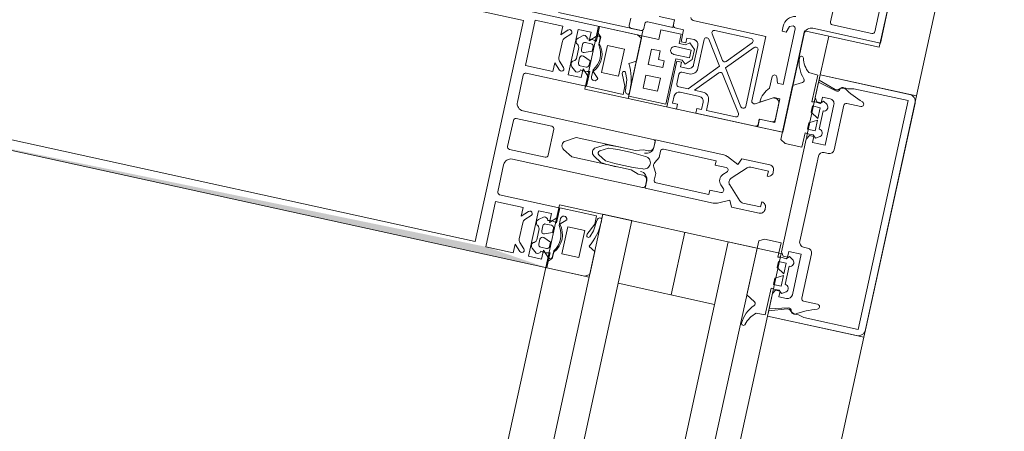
# Model space of a CAD drawing. Header units: metres. Extents: x 233012 to 233264, y 553571 to 554014.
# Tile 112 of 256: x 233196.4819 to 233196.6815, y 553800.9853 to 553801.0686. Entities that reach past the tile are written whole.
import ezdxf

# ---------------------------------------------------------------- set-up
doc = ezdxf.new("R2010")
doc.units = ezdxf.units.M
for name, color, linetype, lineweight in [('A-NL$1A_detailuitwerking', 252, 'Continuous', 5), ('A-NL$1B_3D-modellen_algemeen', 252, 'Continuous', 5), ('A-NL30_stijlen_dorpels-pui', 252, 'Continuous', 5), ('A-NL30_wandopeningen', 252, 'Continuous', 5), ('A-NL38_vlakvullingen-pui', 252, 'Continuous', 5)]:
    doc.layers.add(name, color=color, linetype=linetype, lineweight=lineweight)

# ---------------------------------------------------------------- blocks, each defined once
blk = doc.blocks.new('NLRS_21_CWP_dubbele beglazing_gen_mie - dubbele beglazing_gen-3883190-01_Situatie')
at = {"layer": 'A-NL38_vlakvullingen-pui'}
for p, q in [((0.3915, 0.032), (-0.3915, 0.032)), ((0.3915, 0.026), (0.3915, 0.032)), ((-0.3915, 0.026), (0.3915, 0.026)), ((0.3915, 0.006), (-0.3915, 0.006)), ((0.3915, 0), (0.3915, 0.006)), ((-0.3915, 0), (0.3915, 0))]:
    blk.add_line(p, q, dxfattribs=at)
blk = doc.blocks.new('Rectangular Mullion - NLRS_31_CWM_vliesgevelprofiel bxh 50x200_gen_mie-3883341-01_Situatie')
at = {"layer": 'A-NL30_stijlen_dorpels-pui'}
for p, q in [((233196.58855, 553801.01846), (233196.43271, 553800.30631)), ((233196.58875, 553801.01841), (233196.59734, 553801.01653)), ((233196.6032, 553801.01525), (233196.62274, 553801.01097)), ((233196.63349, 553801.00862), (233196.46782, 553800.25154)), ((233196.48308, 553800.22772), (233196.65303, 553801.00435))]:
    blk.add_line(p, q, dxfattribs=at)
blk = doc.blocks.new('NLRS_31_WI_CWP_aluminium raam_gen_mie - AWS 65 BS kiep-2839039-01_Situatie')
at = {"layer": 'A-NL$1A_detailuitwerking'}
for p, q in [((-0.274, 0.03445), (-0.274, 0.03245)), ((-0.272, 0.03495), (-0.2735, 0.03495)), ((-0.275, 0.032), (-0.2875, 0.032)), ((-0.2875, 0.032), (-0.2875, 0.0243)), ((-0.275, 0.0285), (-0.275, 0.032)), ((-0.2735, 0.03195), (-0.2725, 0.03195)), ((-0.272, 0.03145), (-0.272, 0.02627)), ((-0.2853, 0.0295), (-0.2826, 0.0295)), ((-0.2853, 0.0265), (-0.2853, 0.0295)), ((-0.2826, 0.0295), (-0.2826, 0.0265)), ((-0.2804, 0.0265), (-0.2804, 0.0295)), ((-0.2804, 0.0295), (-0.2772, 0.0295)), ((-0.2772, 0.0295), (-0.2772, 0.0277)), ((-0.273, 0.0285), (-0.275, 0.0285)), ((-0.273, 0.0243), (-0.273, 0.0285)), ((-0.27042, 0.02627), (-0.27042, 0.02945)), ((-0.2826, 0.0265), (-0.2853, 0.0265)), ((-0.279, 0.0265), (-0.2804, 0.0265)), ((-0.2772, 0.0277), (-0.279, 0.0277)), ((-0.279, 0.0277), (-0.279, 0.0265)), ((-0.272, 0.02627), (-0.27042, 0.02627)), ((-0.27039, 0.02624), (-0.2715, 0.02624)), ((-0.2785, 0.024), (-0.288, 0.024)), ((-0.288, 0.024), (-0.288, 0.022)), ((-0.2875, 0.0243), (-0.2781, 0.0243)), ((-0.2785, 0.023), (-0.2785, 0.024)), ((-0.2781, 0.0243), (-0.2781, 0.023)), ((-0.2773, 0.0216), (-0.2773, 0.0249)), ((-0.2757, 0.0249), (-0.2757, 0.0216)), ((-0.2749, 0.023), (-0.2749, 0.0243)), ((-0.2749, 0.0243), (-0.273, 0.0243)), ((-0.272, 0.024), (-0.2745, 0.024)), ((-0.2745, 0.024), (-0.2745, 0.023)), ((-0.272, 0.02574), (-0.272, 0.024)), ((-0.288, 0.022), (-0.287, 0.022)), ((-0.287, 0.022), (-0.287, 0.023)), ((-0.287, 0.023), (-0.2855, 0.023)), ((-0.2845, 0.022), (-0.2845, 0.018)), ((-0.2835, 0.02055), (-0.2835, 0.0225)), ((-0.283, 0.023), (-0.281, 0.023)), ((-0.2805, 0.0225), (-0.2805, 0.021)), ((-0.2795, 0.0215), (-0.2795, 0.023)), ((-0.2795, 0.023), (-0.2785, 0.023)), ((-0.2781, 0.023), (-0.27871, 0.02219)), ((-0.27871, 0.02219), (-0.27753, 0.021)), ((-0.27547, 0.021), (-0.27429, 0.02219)), ((-0.27429, 0.02219), (-0.2749, 0.023)), ((-0.2745, 0.023), (-0.2735, 0.023)), ((-0.2735, 0.023), (-0.2735, 0.0215)), ((-0.2698, 0.0074), (-0.2698, 0.02224)), ((-0.27766, 0.0153), (-0.2835, 0.02055)), ((-0.2745, 0.0205), (-0.2785, 0.0205)), ((-0.27753, 0.021), (-0.27547, 0.021)), ((-0.2757, 0.0216), (-0.2773, 0.0216)), ((-0.287, 0.018), (-0.288, 0.018)), ((-0.288, 0.018), (-0.288, 0.00566)), ((-0.287, 0.017), (-0.287, 0.018)), ((-0.2835, 0.01749), (-0.2835, 0.01921)), ((-0.2835, 0.01921), (-0.27899, 0.01515)), ((-0.279, 0.0195), (-0.27307, 0.0195)), ((-0.27279, 0.01859), (-0.27766, 0.0153)), ((-0.27637, 0.01497), (-0.27158, 0.0182)), ((-0.2855, 0.017), (-0.287, 0.017)), ((-0.287, 0.00994), (-0.287, 0.016)), ((-0.287, 0.016), (-0.285, 0.016)), ((-0.2708, 0.01778), (-0.2708, 0.01024)), ((-0.27905, 0.01436), (-0.28622, 0.00953)), ((-0.28475, 0.00931), (-0.27775, 0.01403)), ((-0.27775, 0.01403), (-0.27247, 0.00927)), ((-0.27163, 0.00987), (-0.27642, 0.01418)), ((-0.2728, 0.0084), (-0.28447, 0.0084)), ((-0.28171, 0.00349), (-0.28354, 0.00665)), ((-0.28311, 0.0074), (-0.2698, 0.0074)), ((-0.28642, 0.00513), (-0.288, 0.00513)), ((-0.288, 0.00513), (-0.288, -0.00005)), ((-0.2875, 0.00516), (-0.28639, 0.00516)), ((-0.28642, 0.00195), (-0.28642, 0.00513)), ((-0.28639, 0.00516), (-0.28639, 0.00246)), ((-0.283, 0.00576), (-0.2815, 0.00315)), ((-0.27745, 0.00445), (-0.27983, 0.00445)), ((-0.267, 0.00445), (-0.26802, 0.00445)), ((-0.26802, 0.00445), (-0.26802, 0.0036)), ((-0.2815, 0.00315), (-0.2815, 0.00195)), ((-0.2785, 0.00311), (-0.27728, 0.0035)), ((-0.2785, 0.00195), (-0.2785, 0.00311)), ((-0.26802, 0.0036), (-0.26678, 0.0032)), ((-0.26678, 0.0032), (-0.2665, 0.00245)), ((-0.2815, 0.00195), (-0.28642, 0.00195)), ((-0.28589, 0.00196), (-0.28241, 0.00196)), ((-0.267, 0.00195), (-0.2785, 0.00195)), ((-0.288, -0.00005), (-0.2676, -0.00005)), ((-0.2661, -0.00155), (-0.2661, -0.01555)), ((-0.2646, -0.01345), (-0.2646, -0.00525)), ((-0.2641, -0.00475), (-0.2559, -0.00475)), ((-0.2559, -0.01395), (-0.2641, -0.01395)), ((-0.2661, -0.01555), (-0.207, -0.01555))]:
    blk.add_line(p, q, dxfattribs=at)
for centre, major_axis, start_param, end_param in [((-0.2735, 0.03445), (0.000191, 0.000462), 0.3927, 1.963497), ((-0.2735, 0.03245), (0.000473, 0.000162), 2.811071, 4.381868), ((-0.2725, 0.03145), (0.000301, 0.000399), 5.358637, 6.929434), ((-0.2715, 0.02574), (0.000031, 0.000499), 0.062177, 1.632974), ((-0.2765, 0.0249), (-0.00061, 0.000517), 3.844416, 6.986009), ((-0.2855, 0.022), (0.000331, 0.000944), 5.04976, 6.620556), ((-0.283, 0.0225), (-0.000394, 0.000308), 5.375248, 6.946094), ((-0.281, 0.0225), (-0.000288, 0.000409), 4.098528, 5.669274), ((-0.2688, 0.02226), (-0.000191, 0.000982), 0.330959, 1.396175), ((-0.279, 0.021), (0.00146, 0.00034), 2.909769, 4.480565), ((-0.2785, 0.0215), (-0.000997, 0.000082), 0.082574, 1.653371), ((-0.2745, 0.0215), (0.000667, 0.000745), 3.871667, 5.442454), ((-0.2855, 0.018), (-0.00016, 0.000987), 2.980717, 4.551514), ((-0.27307, 0.019), (-0.000023, 0.000499), 3.689675, 6.237855), ((-0.2713, 0.01778), (-0.000318, 0.000386), 4.022984, 6.187192), ((-0.285, 0.0175), (0.00017, 0.00149), 3.257138, 4.823517), ((-0.27933, 0.01478), (-0.000371, 0.000335), 2.899634, 4.714777), ((-0.27609, 0.01455), (-0.000054, 0.000497), 0.484658, 2.2998), ((-0.2713, 0.01024), (0.000292, 0.000406), 3.033077, 5.336911), ((-0.2865, 0.00994), (0.000118, 0.000486), 1.808067, 3.972275), ((-0.28447, 0.0089), (-0.000431, 0.000253), 5.835955, 8.384135), ((-0.2728, 0.0089), (-0.000146, 0.000478), 2.845203, 5.253757), ((-0.28311, 0.0069), (-0.000499, 0.000023), 4.757921, 6.852316), ((-0.2875, 0.00566), (-0.000231, 0.000443), 1.090769, 2.661549), ((-0.28306, 0.0011), (-0.00032, 0.00465), 5.447078, 6.201814), ((-0.2775, 0.00395), (0.000407, 0.000294), 4.552354, 7.132121), ((-0.267, 0.00195), (-0.0023, 0.00099), 3.716713, 5.120062), ((-0.28589, 0.00246), (0.000462, 0.000191), 2.748824, 4.31976), ((-0.28256, 0.00295), (-0.000971, 0.000241), 1.956593, 3.955787), ((-0.267, 0.00245), (0.000468, 0.000175), 4.354497, 5.925334), ((-0.2676, -0.00155), (-0.00106, 0.00106), 3.92699, 5.497787), ((-0.2641, -0.00525), (-0.000354, 0.000354), 5.497786, 7.068583), ((-0.2641, -0.01345), (-0.000105, 0.000489), 1.360087, 2.930883)]:
    blk.add_ellipse(centre, major_axis=major_axis, ratio=1, start_param=start_param, end_param=end_param, dxfattribs=at)
at = {"layer": 'A-NL30_wandopeningen'}
for p, q in [((-0.274, 0.0495), (-0.274, 0.032)), ((-0.274, 0.032), (-0.288, 0.032)), ((-0.288, 0.032), (-0.288, 0)), ((-0.288, 0), (-0.267, 0)), ((-0.267, 0), (-0.267, -0.0155)), ((-0.267, -0.0155), (-0.2065, -0.0155))]:
    blk.add_line(p, q, dxfattribs=at)
blk = doc.blocks.new('Rectangular Mullion - NLRS_31_CWM_vliesgevelprofiel bxh 50x200_gen_mie-2811612-01_Situatie')
at = {"layer": 'A-NL30_stijlen_dorpels-pui'}
for p, q in [((233203.5898, 553832.70425), (233203.70738, 553833.24153)), ((233203.53412, 553832.71643), (233203.52553, 553832.71831)), ((233203.57198, 553832.71634), (233203.57027, 553832.70852))]:
    blk.add_line(p, q, dxfattribs=at)
blk = doc.blocks.new('Rectangular Mullion - vliesgevelprofiel_gen_bxh200x50-V52-01_Situatie')
at = {"layer": 'A-NL30_stijlen_dorpels-pui'}
blk.add_hatch(color=256, dxfattribs=at).paths.add_polyline_path([(-0.025, 0.0408), (-0.0235, 0.0538), (-0.025, 0.1735)])
at = {"layer": 'A-NL$1A_detailuitwerking'}
for p, q in [((-0.025, 0.1735), (-0.025, 0.0408)), ((0.025, 0.0408), (0.025, 0.1735)), ((-0.0229, 0.0561), (-0.0229, 0.1692)), ((0.0229, 0.1692), (0.0229, 0.0561)), ((0.0229, 0.0561), (-0.0229, 0.0561)), ((-0.0235, 0.0481), (-0.0235, 0.0538)), ((-0.0235, 0.0538), (-0.0141, 0.0538)), ((-0.0141, 0.0538), (-0.0141, 0.0481)), ((-0.0126, 0.0413), (-0.0126, 0.0533)), ((-0.0121, 0.0538), (-0.0065, 0.0538)), ((-0.005, 0.0523), (-0.005, 0.0253)), ((-0.0032, 0.0459), (-0.0032, 0.0533)), ((-0.0027, 0.0538), (0.0027, 0.0538)), ((0.0032, 0.0533), (0.0032, 0.0459)), ((0.005, 0.0253), (0.005, 0.0523)), ((0.0065, 0.0538), (0.0121, 0.0538)), ((0.0126, 0.0533), (0.0126, 0.0413)), ((0.0141, 0.0481), (0.0141, 0.0538)), ((0.0141, 0.0538), (0.0235, 0.0538)), ((0.0235, 0.0538), (0.0235, 0.0481)), ((-0.0217, 0.0481), (-0.0235, 0.0481)), ((-0.02295, 0.04685), (-0.0217, 0.0481)), ((-0.0141, 0.0481), (-0.0159, 0.0481)), ((-0.0159, 0.0481), (-0.01465, 0.04685)), ((0.0159, 0.0481), (0.0141, 0.0481)), ((0.01465, 0.04685), (0.0159, 0.0481)), ((0.0235, 0.0481), (0.0217, 0.0481)), ((0.0217, 0.0481), (0.02295, 0.04685)), ((-0.02118, 0.04721), (-0.02224, 0.04615)), ((-0.01713, 0.0475), (-0.02047, 0.0475)), ((-0.01536, 0.04615), (-0.01642, 0.04721)), ((0.01642, 0.04721), (0.01536, 0.04615)), ((0.02047, 0.0475), (0.01713, 0.0475)), ((0.02224, 0.04615), (0.02118, 0.04721)), ((-0.0235, 0.0422), (-0.0235, 0.0449)), ((-0.0235, 0.0449), (-0.0141, 0.0449)), ((-0.02176, 0.04451), (-0.02258, 0.04354)), ((-0.01765, 0.044), (-0.01995, 0.044)), ((-0.01502, 0.04354), (-0.01585, 0.04452)), ((-0.0141, 0.0449), (-0.0141, 0.0422)), ((0.0027, 0.0454), (-0.0027, 0.0454)), ((0.0141, 0.0422), (0.0141, 0.0449)), ((0.0141, 0.0449), (0.0235, 0.0449)), ((0.01585, 0.04452), (0.01502, 0.04354)), ((0.01995, 0.044), (0.01765, 0.044)), ((0.02258, 0.04354), (0.02176, 0.04451)), ((0.0235, 0.0449), (0.0235, 0.0422)), ((-0.0217, 0.0422), (-0.0235, 0.0422)), ((-0.0231, 0.0408), (-0.0217, 0.0422)), ((-0.0212, 0.0417), (-0.0212, 0.0429)), ((-0.0207, 0.0434), (-0.01965, 0.0434)), ((-0.01918, 0.0427), (-0.01979, 0.0412)), ((-0.01781, 0.0412), (-0.01842, 0.0427)), ((-0.01795, 0.0434), (-0.0169, 0.0434)), ((-0.0164, 0.0429), (-0.0164, 0.0417)), ((-0.0141, 0.0422), (-0.0159, 0.0422)), ((-0.0159, 0.0422), (-0.0145, 0.0408)), ((-0.002, 0.04064), (-0.00087, 0.0426)), ((0.00087, 0.0426), (0.002, 0.04064)), ((0.0159, 0.0422), (0.0141, 0.0422)), ((0.0145, 0.0408), (0.0159, 0.0422)), ((0.0164, 0.0417), (0.0164, 0.0429)), ((0.0169, 0.0434), (0.01795, 0.0434)), ((0.01842, 0.0427), (0.01781, 0.0412)), ((0.01979, 0.0412), (0.01918, 0.0427)), ((0.01965, 0.0434), (0.0207, 0.0434)), ((0.0212, 0.0429), (0.0212, 0.0417)), ((0.0235, 0.0422), (0.0217, 0.0422)), ((0.0217, 0.0422), (0.0231, 0.0408)), ((-0.025, 0.0408), (-0.0231, 0.0408)), ((-0.02365, 0.0408), (-0.025, 0.0408)), ((-0.025, 0.0408), (-0.025, 0.0329)), ((-0.02295, 0.0401), (-0.02365, 0.0408)), ((-0.02191, 0.0408), (-0.02296, 0.0408)), ((-0.0216, 0.0401), (-0.02295, 0.0401)), ((-0.02278, 0.0402), (-0.02138, 0.04014)), ((-0.01979, 0.0412), (-0.0207, 0.0412)), ((-0.0169, 0.0412), (-0.01781, 0.0412)), ((-0.01615, 0.0402), (-0.0147, 0.0402)), ((-0.01464, 0.0389), (-0.01584, 0.0401)), ((-0.0126, 0.0408), (-0.01569, 0.0408)), ((-0.0145, 0.0408), (-0.0131, 0.0408)), ((-0.0126, 0.0332), (-0.0126, 0.0408)), ((-0.002, 0.0283), (-0.002, 0.04064)), ((0.002, 0.04064), (0.002, 0.0283)), ((0.01569, 0.0408), (0.0126, 0.0408)), ((0.0126, 0.0408), (0.0126, 0.0332)), ((0.0131, 0.0408), (0.0145, 0.0408)), ((0.01584, 0.0401), (0.01464, 0.0389)), ((0.0147, 0.0402), (0.01615, 0.0402)), ((0.01781, 0.0412), (0.0169, 0.0412)), ((0.0207, 0.0412), (0.01979, 0.0412)), ((0.02138, 0.04014), (0.02278, 0.0402)), ((0.02295, 0.0401), (0.0216, 0.0401)), ((0.02296, 0.0408), (0.02191, 0.0408)), ((0.02365, 0.0408), (0.02295, 0.0401)), ((0.0231, 0.0408), (0.025, 0.0408)), ((0.025, 0.0408), (0.02365, 0.0408)), ((0.025, 0.0329), (0.025, 0.0408)), ((-0.0216, 0.0384), (-0.016, 0.0384)), ((-0.0216, 0.0349), (-0.0216, 0.0384)), ((-0.016, 0.0384), (-0.016, 0.0349)), ((0.016, 0.0349), (0.016, 0.0384)), ((0.016, 0.0384), (0.0216, 0.0384)), ((0.0216, 0.0384), (0.0216, 0.0349)), ((-0.00085, 0.03632), (-0.00187, 0.03455)), ((0.00187, 0.03455), (0.00087, 0.03629)), ((-0.016, 0.0349), (-0.0216, 0.0349)), ((-0.01671, 0.03427), (-0.0143, 0.0332)), ((-0.00133, 0.03379), (-0.00042, 0.03536)), ((0.00043, 0.03534), (0.00133, 0.03379)), ((0.0143, 0.0332), (0.01671, 0.03427)), ((0.0216, 0.0349), (0.016, 0.0349)), ((-0.025, 0.0329), (-0.02448, 0.032)), ((-0.02448, 0.032), (-0.01972, 0.032)), ((-0.01972, 0.032), (-0.01894, 0.03336)), ((-0.01567, 0.03312), (-0.01701, 0.03364)), ((-0.01349, 0.0329), (-0.01567, 0.03312)), ((-0.0143, 0.0332), (-0.0126, 0.0332)), ((-0.01371, 0.032), (-0.01292, 0.032)), ((0.0126, 0.0332), (0.0143, 0.0332)), ((0.01292, 0.032), (0.01371, 0.032)), ((0.01567, 0.03312), (0.01349, 0.0329)), ((0.01701, 0.03364), (0.01567, 0.03312)), ((0.01894, 0.03336), (0.01972, 0.032)), ((0.01972, 0.032), (0.02448, 0.032)), ((0.02448, 0.032), (0.025, 0.0329)), ((-0.0025, 0.02675), (-0.002, 0.0283)), ((0.002, 0.0283), (0.0025, 0.02675)), ((-0.0025, 0.0258), (-0.0025, 0.02675)), ((0.0025, 0.02675), (0.0025, 0.0258)), ((-0.00342, 0.02479), (-0.005, 0.02479)), ((-0.005, 0.02479), (-0.005, 0.01066)), ((-0.0045, 0.0248), (-0.0035, 0.0248)), ((-0.00165, 0.02331), (-0.00048, 0.02398)), ((0.0005, 0.02397), (0.00165, 0.02331)), ((0.005, 0.02479), (0.00342, 0.02479)), ((0.0035, 0.0248), (0.0045, 0.0248)), ((0.005, 0.01066), (0.005, 0.02479)), ((-0.0035, 0.0119), (-0.0035, 0.02281)), ((-0.003, 0.02331), (-0.00165, 0.02331)), ((0.00165, 0.02331), (0.003, 0.02331)), ((0.0035, 0.02281), (0.0035, 0.0119)), ((-0.0026, 0.0119), (-0.0035, 0.0119)), ((-0.0026, 0.00962), (-0.0026, 0.0119)), ((0.0035, 0.0119), (0.0026, 0.0119)), ((0.0026, 0.0119), (0.0026, 0.00962)), ((-0.00481, 0.00982), (-0.00372, 0.00747)), ((-0.00341, 0.00546), (-0.00071, 0.00816)), ((-0.00106, 0.00994), (-0.00175, 0.00925)), ((0.00071, 0.00816), (0.00341, 0.00546)), ((0.00175, 0.00925), (0.00106, 0.00994)), ((0.00372, 0.00747), (0.00481, 0.00982)), ((-0.00372, 0.00747), (-0.005, 0.00688)), ((-0.005, 0.00688), (-0.005, 0.0011)), ((0.005, 0.00688), (0.00372, 0.00747)), ((0.005, 0.0011), (0.005, 0.00688)), ((-0.0037, 0.0011), (-0.0037, 0.00475)), ((0.0037, 0.00475), (0.0037, 0.0011)), ((-0.02168, 0), (-0.02273, -0.00181)), ((-0.01051, 0), (-0.02168, 0)), ((-0.0099, -0.00106), (-0.01051, 0)), ((-0.00265, 0.0011), (-0.0037, 0.0011)), ((0.0037, 0.0011), (0.00265, 0.0011)), ((0.01051, 0), (0.0099, -0.00106)), ((0.02168, 0), (0.01051, 0)), ((0.02273, -0.00181), (0.02168, 0)), ((-0.0099, -0.0045), (-0.0099, -0.00106)), ((0.0099, -0.00106), (0.0099, -0.0045)), ((-0.02494, -0.00266), (-0.02485, -0.0045)), ((0.02485, -0.0045), (0.02494, -0.00266)), ((-0.0239, -0.005), (-0.025, -0.005)), ((-0.025, -0.005), (-0.025, -0.0235)), ((-0.02485, -0.0045), (-0.01932, -0.0045)), ((-0.02273, -0.00858), (-0.0239, -0.005)), ((-0.0203, -0.005), (-0.0235, -0.005)), ((-0.0235, -0.005), (-0.0225, -0.00875)), ((-0.0195, -0.00548), (-0.0203, -0.005)), ((-0.0195, -0.0064), (-0.0195, -0.00548)), ((-0.0185, -0.0064), (-0.0185, -0.0048)), ((-0.0185, -0.0048), (-0.0172, -0.0048)), ((-0.0172, -0.0048), (-0.01628, -0.0064)), ((-0.01592, -0.0064), (-0.015, -0.0048)), ((-0.015, -0.0048), (-0.0137, -0.0048)), ((-0.0137, -0.0048), (-0.0137, -0.0064)), ((-0.01288, -0.0045), (-0.0099, -0.0045)), ((-0.0117, -0.005), (-0.0125, -0.00548)), ((-0.0125, -0.00548), (-0.0125, -0.0064)), ((0, -0.005), (-0.0117, -0.005)), ((0.0117, -0.005), (0, -0.005)), ((0.0099, -0.0045), (0.01288, -0.0045)), ((0.0125, -0.00548), (0.0117, -0.005)), ((0.0125, -0.0064), (0.0125, -0.00548)), ((0.0137, -0.0064), (0.0137, -0.0048)), ((0.0137, -0.0048), (0.015, -0.0048)), ((0.015, -0.0048), (0.01592, -0.0064)), ((0.01628, -0.0064), (0.0172, -0.0048)), ((0.0172, -0.0048), (0.0185, -0.0048)), ((0.0185, -0.0048), (0.0185, -0.0064)), ((0.01932, -0.0045), (0.02485, -0.0045)), ((0.0203, -0.005), (0.0195, -0.00548)), ((0.0195, -0.00548), (0.0195, -0.0064)), ((0.0235, -0.005), (0.0203, -0.005)), ((0.0225, -0.00875), (0.0235, -0.005)), ((0.0239, -0.005), (0.02273, -0.00858)), ((0.025, -0.005), (0.0239, -0.005)), ((0.025, -0.0235), (0.025, -0.005)), ((-0.0207, -0.008), (-0.0207, -0.0064)), ((-0.0207, -0.0064), (-0.0195, -0.0064)), ((-0.01935, -0.00621), (-0.01994, -0.0068)), ((-0.01994, -0.0068), (-0.0194, -0.00764)), ((-0.01628, -0.0064), (-0.0185, -0.0064)), ((-0.01798, -0.00712), (-0.01422, -0.00712)), ((-0.0137, -0.0064), (-0.01592, -0.0064)), ((-0.01226, -0.0068), (-0.01285, -0.00621)), ((-0.0128, -0.00764), (-0.01226, -0.0068)), ((-0.0125, -0.0064), (-0.0113, -0.0064)), ((-0.0113, -0.0064), (-0.0113, -0.009)), ((0.0113, -0.009), (0.0113, -0.0064)), ((0.0113, -0.0064), (0.0125, -0.0064)), ((0.01285, -0.00621), (0.01226, -0.0068)), ((0.01226, -0.0068), (0.0128, -0.00764)), ((0.01592, -0.0064), (0.0137, -0.0064)), ((0.01422, -0.00712), (0.01798, -0.00712)), ((0.0185, -0.0064), (0.01628, -0.0064)), ((0.01994, -0.0068), (0.01935, -0.00621)), ((0.0194, -0.00764), (0.01994, -0.0068)), ((0.0195, -0.0064), (0.0207, -0.0064)), ((0.0207, -0.0064), (0.0207, -0.008)), ((-0.0113, -0.009), (-0.0197, -0.009)), ((-0.0098, -0.01), (-0.0098, -0.00915)), ((-0.0088, -0.00815), (0, -0.00815)), ((0, -0.00815), (0.0088, -0.00815)), ((0.0098, -0.00915), (0.0098, -0.01)), ((0.0197, -0.009), (0.0113, -0.009)), ((-0.0237, -0.01224), (-0.0234, -0.01106)), ((-0.0205, -0.0144), (-0.0205, -0.0115)), ((-0.02, -0.011), (-0.0108, -0.011)), ((0.0108, -0.011), (0.02, -0.011)), ((0.0205, -0.0115), (0.0205, -0.0144)), ((0.0234, -0.01106), (0.0237, -0.01224)), ((-0.0237, -0.0235), (-0.0237, -0.01224)), ((0.0237, -0.01224), (0.0237, -0.0235)), ((0.0237, -0.0235), (-0.0237, -0.0235)), ((-0.0235, -0.025), (0.0235, -0.025))]:
    blk.add_line(p, q, dxfattribs=at)
for centre, radius, start, end in [((-0.04794, 0.03017), 0.05, 1.4173, 5.0304), ((0.04794, 0.03017), 0.0494, 175.7977, 184.735), ((-0.04794, 0.03017), 0.0494, 355.265, 4.2023), ((-0.04048, -0.0208), 0.02, 18.18, 31.3119)]:
    blk.add_arc(centre, radius, start, end, dxfattribs=at)
for centre, major_axis, start_param, end_param in [((-0.0121, 0.0533), (0.000438, 0.000241), 1.068763, 2.639559), ((-0.0065, 0.0523), (0.00106, 0.00106), 5.497787, 7.068583), ((-0.0027, 0.0533), (0.000417, 0.000275), 0.987844, 2.55864), ((0.0027, 0.0533), (0.000479, 0.000145), 5.989184, 7.55998), ((0.0065, 0.0523), (0.00145, 0.00038), 1.314602, 2.885398), ((0.0121, 0.0533), (0.0005, 0.000018), 6.247532, 7.818328), ((-0.02259, 0.0465), (0.00015, 0.000477), 1.089743, 4.231336), ((-0.02047, 0.0465), (-0.000747, 0.000665), 5.439233, 6.224631), ((-0.01713, 0.0465), (0.000949, 0.000316), 0.463648, 1.249046), ((-0.01501, 0.0465), (0.000009, 0.0005), 2.374704, 5.516297), ((0.01501, 0.0465), (-0.00008, 0.000494), 0.624523, 3.766116), ((0.01713, 0.0465), (0.000973, 0.00023), 1.338972, 2.124371), ((0.02047, 0.0465), (-0.00099, 0.000139), 4.066141, 4.851539), ((0.02259, 0.0465), (-0.000218, 0.00045), 1.904941, 5.046534), ((-0.02115, 0.044), (0.00074, 0.000305), 0.481671, 2.052467), ((-0.01976, 0.0449), (0.000871, 0.000312), 3.119136, 4.159926), ((-0.01784, 0.0449), (0.000078, 0.000922), 3.434707, 4.475497), ((-0.01645, 0.044), (-0.000794, 0.000098), 3.979138, 5.533029), ((-0.0027, 0.0459), (-0.000101, 0.00049), 1.36835, 2.939147), ((0.0027, 0.0459), (0.000069, 0.000495), 3.280743, 4.851539), ((0.01645, 0.044), (-0.0008, 0.000022), 4.041581, 5.595472), ((0.01784, 0.0449), (0.000925, 0.000023), 3.437778, 4.478568), ((0.01976, 0.0449), (-0.000787, 0.000486), 2.332935, 3.373724), ((0.02115, 0.044), (-0.000777, 0.000191), 4.080745, 5.651541), ((-0.02181, 0.04343), (-0.00042, 0.000656), 0.855684, 2.323661), ((-0.01896, 0.04189), (-0.0029, 0.00121), 0.143822, 0.749382), ((-0.0207, 0.0429), (0.000191, 0.000462), 0.392699, 1.963495), ((-0.01965, 0.04289), (0.00029, 0.000418), 4.931333, 6.889198), ((-0.01795, 0.04289), (0, 0.000509), 0, 1.957866), ((-0.0169, 0.0429), (0.000178, 0.000467), 5.07571, 6.646506), ((-0.01864, 0.04189), (-0.00309, 0.00055), 2.965091, 3.571207), ((-0.01579, 0.04343), (-0.000096, 0.000774), 3.265663, 4.733634), ((0, 0.0421), (-0.001, 0.00003), 3.695167, 5.789562), ((0.01579, 0.04343), (-0.000361, 0.000691), 0.944564, 2.412535), ((0.01864, 0.04189), (-0.00309, 0.00057), 6.211958, 6.818073), ((0.0169, 0.0429), (-0.000077, 0.000494), 6.128334, 7.69913), ((0.01795, 0.04289), (0.000463, 0.00021), 5.470133, 7.427998), ((0.01965, 0.04289), (0.000384, 0.000334), 0.854261, 2.812127), ((0.0207, 0.0429), (-0.000236, 0.000441), 4.220992, 5.791788), ((0.01896, 0.04189), (-0.00313, 0.00029), 2.882626, 3.488186), ((0.02181, 0.04343), (-0.000764, 0.000153), 2.016696, 3.484673), ((-0.02277, 0.04053), (-0.000272, 0.000187), 5.926495, 8.415104), ((-0.01872, 0.04337), (-0.00275, 0.00338), 1.737235, 3.180711), ((-0.0188, 0.04371), (0.00421, 0.00128), 3.790712, 5.063531), ((-0.0207, 0.0417), (0, 0.0005), 1.570796, 3.141593), ((-0.0169, 0.0417), (0.000224, 0.000447), 3.60524, 5.176037), ((-0.0147, 0.03955), (0.000532, 0.000373), 4.187828, 7.242969), ((-0.0131, 0.0413), (0.000491, 0.000095), 4.522136, 6.092932), ((0.0131, 0.0413), (0.000045, 0.000498), 1.660723, 3.231519), ((0.0147, 0.03955), (0.000479, 0.000439), 0.828624, 3.883765), ((0.01872, 0.04337), (0.00408, 0.00154), 3.629782, 5.073258), ((0.0188, 0.04371), (-0.00406, 0.00169), 1.318109, 2.590928), ((0.0169, 0.0417), (0.000224, 0.000447), 2.034444, 3.60524), ((0.0207, 0.0417), (-0.000199, 0.000459), 2.73277, 4.303566), ((0.02277, 0.04053), (0.000011, 0.00033), 3.214304, 5.702913), ((0, 0.03579), (-0.000551, 0.000835), 4.652438, 6.72012), ((-0.01685, 0.03395), (0.000208, 0.000281), 0.218792, 3.289317), ((0.04794, 0.03017), (0.02632, 0.04251), 2.037369, 2.10043), ((0, 0.03509), (0.000492, 0.000091), 0.340637, 2.397257), ((0.01685, 0.03395), (0.000051, 0.000346), 3.778279, 6.848805), ((-0.01371, 0.0427), (-0.00373, 0.01003), 2.275457, 2.785703), ((-0.01344, 0.0323), (0.000476, 0.000365), 5.105496, 7.288456), ((0.01344, 0.0323), (-0.000526, 0.000289), 5.127272, 7.310232), ((0.01371, 0.0427), (0.00589, 0.00893), 3.724545, 4.234792), ((-0.00342, 0.02629), (0.00085, 0.00123), 3.746317, 5.392409), ((0, 0.02609), (-0.000916, 0.000916), 0.784951, 2.35613), ((0, 0.02609), (0.000916, 0.000916), 3.926865, 5.498043), ((0.00342, 0.02629), (0.00106, 0.00106), 2.280898, 3.926991), ((-0.0045, 0.0253), (-0.000073, 0.000495), 1.425068, 2.995864), ((-0.0035, 0.0258), (-0.000759, 0.000651), 2.27987, 3.850666), ((0, 0.0231), (0.00026, 0.000968), 6.024039, 7.050589), ((0.0035, 0.0258), (0.000894, 0.000447), 2.677945, 4.248741), ((0.0045, 0.0253), (0.000491, 0.000095), 4.522136, 6.092932), ((-0.003, 0.02281), (0.000094, 0.000491), 0.190253, 1.761049), ((0.003, 0.02281), (0.000094, 0.000491), 4.902642, 6.473438), ((-0.003, 0.01066), (-0.00168, 0.00109), 0.576286, 1.012179), ((0, 0.00888), (-0.00064, 0.00136), 5.844841, 6.63087), ((0, 0.00888), (0.00106, 0.00106), 0, 0.786029), ((0.003, 0.01066), (0.00136, 0.00146), 5.026291, 5.462185), ((-0.0021, 0.0096), (-0.000133, 0.000482), 1.269335, 3.656781), ((0, 0.00745), (-0.000995, 0.000098), 4.810157, 5.59648), ((0, 0.00745), (-0.0009, 0.000435), 4.377786, 5.16411), ((0.0021, 0.0096), (0.000017, 0.0005), 2.390403, 4.777849), ((-0.0027, 0.00475), (0.000973, 0.00023), 2.124361, 2.909769), ((0.0027, 0.00475), (-0.000433, 0.000901), 4.264357, 5.049764), ((-0.004, 0.0011), (-0.000851, 0.000526), 0.553574, 2.300346), ((-0.00365, 0.0011), (-0.000689, 0.000725), 2.206027, 3.952898), ((0.00365, 0.0011), (0.000954, 0.000301), 2.836182, 4.583053), ((0.004, 0.0011), (-0.000238, 0.000971), 2.725757, 4.472529), ((-0.0275, -0.00055), (-0.000179, 0.000356), 5.816041, 8.699377), ((-0.0289, -0.00585), (0.0019, 0.00472), 5.774591, 6.407606), ((-0.02788, -0.0064), (-0.0034, 0.00526), 4.937872, 5.648125), ((-0.02316, -0.00156), (-0.00002, 0.0005), 2.315222, 4.147817), ((0.02316, -0.00156), (0.000115, 0.000487), 2.326219, 4.158815), ((0.02788, -0.0064), (0.006, 0.00179), 1.341626, 2.05188), ((0.0289, -0.00585), (0.00507, 0.00044), 1.742832, 2.375847), ((0.0275, -0.00055), (-0.000114, 0.000382), 3.109846, 5.993182), ((-0.01363, -0.00548), (-0.00565, 0.00119), 0.037592, 0.33537), ((-0.01857, -0.00548), (-0.0054, 0.00202), 3.371602, 3.66938), ((0.01857, -0.00548), (0.00385, 0.0043), 2.132148, 2.429925), ((0.01363, -0.00548), (-0.00521, 0.00247), 3.45679, 3.754568), ((-0.01878, -0.00712), (0.000752, 0.000274), 3.490658, 5.934119), ((-0.01342, -0.00712), (-0.000545, 0.000585), 0.821052, 3.264513), ((0.01342, -0.00712), (-0.000725, 0.000338), 1.134464, 3.577925), ((0.01878, -0.00712), (-0.000545, 0.000585), 0.821052, 3.264513), ((-0.02131, -0.01064), (-0.00021, 0.00212), 0.853429, 1.671043), ((-0.02288, -0.01009), (-0.000186, 0.000572), 6.098445, 8.08587), ((-0.0234, -0.0088), (0.000392, 0.00058), 4.259893, 5.620941), ((-0.02306, -0.00891), (-0.000567, 0.000163), 2.039914, 3.694817), ((-0.0197, -0.008), (-0.000984, 0.000175), 0.176495, 1.747291), ((-0.0088, -0.00915), (0.00016, 0.000986), 0.160875, 1.731672), ((0.0088, -0.00915), (0.000994, 0.000098), 6.184488, 7.755284), ((0.0197, -0.008), (-0.000792, 0.000609), 2.225893, 3.79669), ((0.02306, -0.00891), (0.000351, 0.000474), 1.933959, 3.588861), ((0.0234, -0.0088), (-0.000694, 0.000089), 6.096728, 7.458055), ((0.02288, -0.01009), (-0.000427, 0.000424), 3.377916, 5.36534), ((0.02131, -0.01064), (0.00163, 0.00137), 5.381461, 6.199018), ((-0.02, -0.0115), (-0.000109, 0.000487), 6.059964, 7.63516), ((-0.0108, -0.01), (0.00099, 0.000135), 4.576916, 6.147712), ((0.0108, -0.01), (0.000828, 0.00056), 2.546448, 4.117244), ((0.02, -0.0115), (0.00025, 0.000432), 5.234915, 6.81011), ((0.04048, -0.0208), (0.00789, 0.01838), 1.429922, 1.659117), ((-0.021, -0.0144), (0.000426, 0.000262), 2.907544, 5.731836), ((0.021, -0.0144), (0.000465, 0.000184), 2.765017, 5.589309), ((-0.0235, -0.0235), (-0.0013, 0.00074), 0.515188, 2.085985), ((0.0235, -0.0235), (-0.00046, 0.00143), 2.831899, 4.400972)]:
    blk.add_ellipse(centre, major_axis=major_axis, ratio=1, start_param=start_param, end_param=end_param, dxfattribs=at)
blk = doc.blocks.new('Rectangular Mullion - NLRS_31_CWM_vliesgevelprofiel bxh 50x200_gen_mie-V59-01_Situatie')
at = {"layer": 'A-NL30_stijlen_dorpels-pui'}
for p, q in [((-0.025, 0.025), (0.025, 0.025)), ((-0.025, 0.005), (-0.025, 0.025)), ((0.025, 0.025), (0.025, 0.005)), ((-0.012, 0.005), (-0.025, 0.005)), ((-0.012, -0.041), (-0.012, 0.005)), ((0.025, 0.005), (0.012, 0.005)), ((0.012, -0.032), (0.012, -0.041)), ((-0.025, -0.041), (-0.012, -0.041)), ((0.012, -0.041), (0.025, -0.041))]:
    blk.add_line(p, q, dxfattribs=at)
blk = doc.blocks.new('NLRS_41_GM_WPB_geisoleerde kantplank_gen_mie - d_175-6804788-01_Situatie')
at = {"layer": 'A-NL$1B_3D-modellen_algemeen'}
blk.add_line((-7.1675, 0.015), (-7.1805, 0.015), dxfattribs=at)

msp = doc.modelspace()

# ---------------------------------------------------------------- block references
at = {"layer": 'A-NL$1B_3D-modellen_algemeen', "rotation": 77.6567290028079}
msp.add_blockref('NLRS_41_GM_WPB_geisoleerde kantplank_gen_mie - d_175-6804788-01_Situatie', (233198.16357, 553808.02421), dxfattribs=at)
at = {"layer": 'A-NL30_stijlen_dorpels-pui'}
for name, p in [('Rectangular Mullion - NLRS_31_CWM_vliesgevelprofiel bxh 50x200_gen_mie-2811612-01_Situatie', (-6.92609, -31.65105)), ('Rectangular Mullion - NLRS_31_CWM_vliesgevelprofiel bxh 50x200_gen_mie-3883341-01_Situatie', (0, 0))]:
    msp.add_blockref(name, p, dxfattribs=at)
at = {"layer": 'A-NL30_stijlen_dorpels-pui', "rotation": 77.656729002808}
msp.add_blockref('Rectangular Mullion - vliesgevelprofiel_gen_bxh200x50-V52-01_Situatie', (233196.63395, 553801.03411), dxfattribs=at)
at = {"layer": 'A-NL30_stijlen_dorpels-pui', "extrusion": (0, 0, -1), "rotation": 102.343270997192}
msp.add_blockref('Rectangular Mullion - NLRS_31_CWM_vliesgevelprofiel bxh 50x200_gen_mie-V59-01_Situatie', (-233196.63395, 553801.03411), dxfattribs=at)
at = {"layer": 'A-NL30_wandopeningen', "rotation": 77.656729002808}
msp.add_blockref('NLRS_31_WI_CWP_aluminium raam_gen_mie - AWS 65 BS kiep-2839039-01_Situatie', (233196.69808, 553801.32718), dxfattribs=at)
at = {"layer": 'A-NL38_vlakvullingen-pui', "rotation": 77.656729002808}
msp.add_blockref('NLRS_21_CWP_dubbele beglazing_gen_mie - dubbele beglazing_gen-3883190-01_Situatie', (233196.54769, 553800.63994), dxfattribs=at)

doc.saveas('drawing.dxf')
